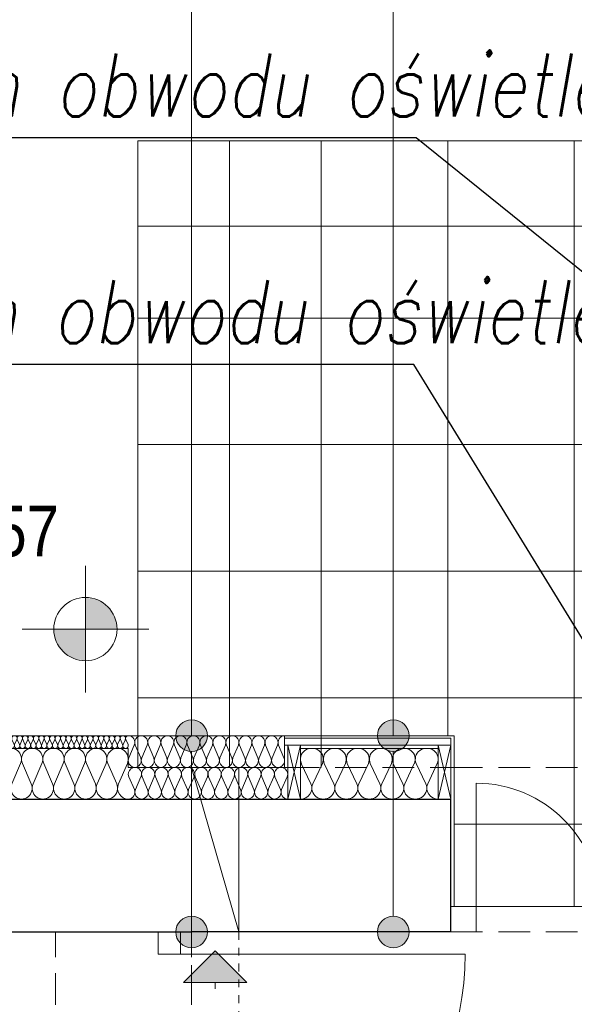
# Model space of a CAD drawing. Extents: x -558982 to 5119495, y -5290134 to 97908.
# Tile 241 of 256: x -429291 to -427538, y -7069 to -3958. Entities that reach past the tile are written whole.
import ezdxf
from ezdxf import colors
from ezdxf.entities.mleader import LeaderData, LeaderLine
from ezdxf.math import Vec2, Vec3

# ---------------------------------------------------------------- set-up
doc = ezdxf.new("R2010")
doc.units = 0
doc.header["$MEASUREMENT"] = 0
doc.linetypes.add('Hidden Line', pattern=[50, 25, -25])
doc.linetypes.add('Krawędzie ukryte', pattern=[150, 100, -50])
for name, color, linetype, lineweight in [('$ IE_OPISY', 7, 'Continuous', 25), ('Arch drzwi_Nr_Pióra__10', 252, 'Continuous', 18), ('Arch ocieplenie_Nr_Pióra__44', 252, 'Continuous', 13), ('Arch ocieplenie_Nr_Pióra__9', 252, 'Continuous', 13), ('Arch opisy_Nr_Pióra__21', 252, 'Continuous', 9), ('Arch wykończenie_Nr_Pióra__3', 252, 'Continuous', 18), ('Arch wykończenie_Nr_Pióra__81', 252, 'Continuous', 9), ('Arch wykończenie_Nr_Pióra__9', 252, 'Continuous', 13), ('Inwent Izolacje_Nr_Pióra__2', 252, 'Continuous', 13), ('INWENT RZĘDNE_Nr_Pióra__21', 252, 'Continuous', 9), ('INWENT. OKNA_Nr_Pióra__5', 252, 'Continuous', 13), ('INWENT.ŚCIANY_Nr_Pióra__1', 252, 'Continuous', 25), ('INWENT.ŚCIANY_Nr_Pióra__2', 252, 'Continuous', 13), ('INWENT.ŚCIANY_Nr_Pióra__21', 252, 'Continuous', 9), ('Istniejące kominy_Nr_Pióra__21', 252, 'Continuous', 9), ('Istniejące schody_Nr_Pióra__5', 252, 'Continuous', 13), ('Istniejące stropy_Nr_Pióra__5', 252, 'Continuous', 13)]:
    doc.layers.add(name, color=color, linetype=linetype, lineweight=lineweight)
for name, color, linetype in [('Arch ocieplenie', 252, 'Continuous'), ('Arch opisy', 252, 'Continuous'), ('Inwent Izolacje', 252, 'Continuous'), ('INWENT RZĘDNE', 252, 'Continuous'), ('Istniejące kominy', 252, 'Continuous')]:
    doc.layers.add(name, color=color, linetype=linetype)
doc.styles.add('GENERATED_STYLE_2', font='ARIALN.TTF')
doc.styles.add('ROMANS', font='romans.shx', dxfattribs={"width": 0.85})

# ---------------------------------------------------------------- blocks, each defined once
blk = doc.blocks.new('Izolacja cieplna 14_21', base_point=(-419904.9, 37292.6))
at = {"layer": 'Arch ocieplenie_Nr_Pióra__9', "linetype": 'Continuous'}
for p, q in [((-420977.1, 37280.7), (-420984.2, 37264.5)), ((-420968.5, 37264.5), (-420975.7, 37280.7)), ((-420960, 37280.7), (-420967.1, 37264.5)), ((-420951.4, 37264.5), (-420958.5, 37280.7)), ((-420942.8, 37280.7), (-420949.9, 37264.5)), ((-420934.2, 37264.5), (-420941.4, 37280.7)), ((-420925.7, 37280.7), (-420932.8, 37264.5)), ((-420917.1, 37264.5), (-420924.2, 37280.7)), ((-420908.5, 37280.7), (-420915.7, 37264.5)), ((-420900, 37264.5), (-420907.1, 37280.7)), ((-420891.4, 37280.7), (-420898.5, 37264.5)), ((-420882.8, 37264.5), (-420889.9, 37280.7)), ((-420874.2, 37280.7), (-420881.4, 37264.5)), ((-420865.7, 37264.5), (-420872.8, 37280.7)), ((-420857.1, 37280.7), (-420864.2, 37264.5)), ((-420848.5, 37264.5), (-420855.7, 37280.7)), ((-420840, 37280.7), (-420847.1, 37264.5)), ((-420831.4, 37264.5), (-420838.5, 37280.7)), ((-420822.8, 37280.7), (-420829.9, 37264.5)), ((-420814.2, 37264.5), (-420821.4, 37280.7)), ((-420805.7, 37280.7), (-420812.8, 37264.5)), ((-420797.1, 37264.5), (-420804.2, 37280.7)), ((-420788.5, 37280.7), (-420795.7, 37264.5)), ((-420780, 37264.5), (-420787.1, 37280.7)), ((-420771.4, 37280.7), (-420778.5, 37264.5)), ((-420762.8, 37264.5), (-420769.9, 37280.7)), ((-420754.2, 37280.7), (-420761.4, 37264.5)), ((-420745.7, 37264.5), (-420752.8, 37280.7)), ((-420737.1, 37280.7), (-420744.2, 37264.5)), ((-420728.5, 37264.5), (-420735.7, 37280.7)), ((-420720, 37280.7), (-420727.1, 37264.5)), ((-420711.4, 37264.5), (-420718.5, 37280.7)), ((-420702.8, 37280.7), (-420709.9, 37264.5)), ((-420694.2, 37264.5), (-420701.4, 37280.7)), ((-420685.7, 37280.7), (-420692.8, 37264.5)), ((-420677.1, 37264.5), (-420684.2, 37280.7)), ((-420668.5, 37280.7), (-420675.7, 37264.5)), ((-420660, 37264.5), (-420667.1, 37280.7)), ((-420651.4, 37280.7), (-420658.5, 37264.5)), ((-420642.8, 37264.5), (-420649.9, 37280.7)), ((-420634.2, 37280.7), (-420641.4, 37264.5)), ((-420625.7, 37264.5), (-420632.8, 37280.7)), ((-420617.1, 37280.7), (-420624.2, 37264.5)), ((-420608.5, 37264.5), (-420615.7, 37280.7)), ((-420600, 37280.7), (-420607.1, 37264.5)), ((-420591.4, 37264.5), (-420598.5, 37280.7)), ((-420582.8, 37280.7), (-420589.9, 37264.5)), ((-420574.2, 37264.5), (-420581.4, 37280.7)), ((-420565.7, 37280.7), (-420572.8, 37264.5)), ((-420557.1, 37264.5), (-420564.2, 37280.7)), ((-420548.5, 37280.7), (-420555.7, 37264.5)), ((-420540, 37264.5), (-420547.1, 37280.7)), ((-420531.4, 37280.7), (-420538.5, 37264.5)), ((-420522.8, 37264.5), (-420529.9, 37280.7)), ((-420514.2, 37280.7), (-420521.4, 37264.5)), ((-420505.7, 37264.5), (-420512.8, 37280.7)), ((-420497.1, 37280.7), (-420504.2, 37264.5)), ((-420488.5, 37264.5), (-420495.7, 37280.7)), ((-420480, 37280.7), (-420487.1, 37264.5)), ((-420471.4, 37264.5), (-420478.5, 37280.7)), ((-420462.8, 37280.7), (-420469.9, 37264.5)), ((-420454.2, 37264.5), (-420461.4, 37280.7)), ((-420445.7, 37280.7), (-420452.8, 37264.5)), ((-420437.1, 37264.5), (-420444.2, 37280.7)), ((-420428.5, 37280.7), (-420435.7, 37264.5)), ((-420420, 37264.5), (-420427.1, 37280.7)), ((-420411.4, 37280.7), (-420418.5, 37264.5)), ((-420402.8, 37264.5), (-420409.9, 37280.7)), ((-420394.2, 37280.7), (-420401.4, 37264.5)), ((-420385.7, 37264.5), (-420392.8, 37280.7)), ((-420377.1, 37280.7), (-420384.2, 37264.5)), ((-420368.5, 37264.5), (-420375.7, 37280.7)), ((-420360, 37280.7), (-420367.1, 37264.5)), ((-420351.4, 37264.5), (-420358.5, 37280.7)), ((-420342.8, 37280.7), (-420349.9, 37264.5)), ((-420334.2, 37264.5), (-420341.4, 37280.7)), ((-420325.7, 37280.7), (-420332.8, 37264.5)), ((-420317.1, 37264.5), (-420324.2, 37280.7)), ((-420308.5, 37280.7), (-420315.7, 37264.5)), ((-420300, 37264.5), (-420307.1, 37280.7)), ((-420291.4, 37280.7), (-420298.5, 37264.5)), ((-420282.8, 37264.5), (-420289.9, 37280.7)), ((-420274.2, 37280.7), (-420281.4, 37264.5)), ((-420265.7, 37264.5), (-420272.8, 37280.7)), ((-420257.1, 37280.7), (-420264.2, 37264.5)), ((-420248.5, 37264.5), (-420255.7, 37280.7)), ((-420240, 37280.7), (-420247.1, 37264.5)), ((-420231.4, 37264.5), (-420238.5, 37280.7)), ((-420222.8, 37280.7), (-420229.9, 37264.5)), ((-420214.2, 37264.5), (-420221.4, 37280.7)), ((-420205.7, 37280.7), (-420212.8, 37264.5)), ((-420197.1, 37264.5), (-420204.2, 37280.7)), ((-420188.5, 37280.7), (-420195.7, 37264.5)), ((-420180, 37264.5), (-420187.1, 37280.7)), ((-420171.4, 37280.7), (-420178.5, 37264.5)), ((-420162.8, 37264.5), (-420169.9, 37280.7)), ((-420154.2, 37280.7), (-420161.4, 37264.5)), ((-420145.7, 37264.5), (-420152.8, 37280.7)), ((-420137.1, 37280.7), (-420144.2, 37264.5)), ((-420128.5, 37264.5), (-420135.7, 37280.7)), ((-420120, 37280.7), (-420127.1, 37264.5)), ((-420111.4, 37264.5), (-420118.5, 37280.7)), ((-420102.8, 37280.7), (-420109.9, 37264.5)), ((-420094.2, 37264.5), (-420101.4, 37280.7)), ((-420085.7, 37280.7), (-420092.8, 37264.5)), ((-420077.1, 37264.5), (-420084.2, 37280.7)), ((-420068.5, 37280.7), (-420075.7, 37264.5)), ((-420060, 37264.5), (-420067.1, 37280.7)), ((-420051.4, 37280.7), (-420058.5, 37264.5)), ((-420042.8, 37264.5), (-420049.9, 37280.7)), ((-420034.2, 37280.7), (-420041.4, 37264.5)), ((-420025.7, 37264.5), (-420032.8, 37280.7)), ((-420017.1, 37280.7), (-420024.2, 37264.5)), ((-420008.5, 37264.5), (-420015.7, 37280.7)), ((-420000, 37280.7), (-420007.1, 37264.5)), ((-419991.4, 37264.5), (-419998.5, 37280.7)), ((-419982.8, 37280.7), (-419989.9, 37264.5)), ((-419974.2, 37264.5), (-419981.4, 37280.7)), ((-419965.7, 37280.7), (-419972.8, 37264.5)), ((-419957.1, 37264.5), (-419964.2, 37280.7)), ((-419948.5, 37280.7), (-419955.7, 37264.5)), ((-419940, 37264.5), (-419947.1, 37280.7)), ((-419931.4, 37280.7), (-419938.5, 37264.5)), ((-419922.8, 37264.5), (-419929.9, 37280.7)), ((-419914.2, 37280.7), (-419921.4, 37264.5)), ((-419905.7, 37264.5), (-419912.8, 37280.7))]:
    blk.add_line(p, q, dxfattribs=at)
for centre, start_param, end_param in [((-420984.9, 37284.1), 2.7288, 4.712389), ((-420967.8, 37284.1), 2.7288, 6.695979), ((-420950.7, 37284.1), 2.7288, 6.695979), ((-420933.5, 37284.1), 2.7288, 6.695979), ((-420916.4, 37284.1), 2.7288, 6.695979), ((-420899.2, 37284.1), 2.7288, 6.695979), ((-420882.1, 37284.1), 2.7288, 6.695979), ((-420864.9, 37284.1), 2.7288, 6.695979), ((-420847.8, 37284.1), 2.7288, 6.695979), ((-420830.7, 37284.1), 2.7288, 6.695979), ((-420813.5, 37284.1), 2.7288, 6.695979), ((-420796.4, 37284.1), 2.7288, 6.695979), ((-420779.2, 37284.1), 2.7288, 6.695979), ((-420762.1, 37284.1), 2.7288, 6.695979), ((-420744.9, 37284.1), 2.7288, 6.695979), ((-420727.8, 37284.1), 2.7288, 6.695979), ((-420710.7, 37284.1), 2.7288, 6.695979), ((-420693.5, 37284.1), 2.7288, 6.695979), ((-420676.4, 37284.1), 2.7288, 6.695979), ((-420659.2, 37284.1), 2.7288, 6.695979), ((-420642.1, 37284.1), 2.7288, 6.695979), ((-420624.9, 37284.1), 2.7288, 6.695979), ((-420607.8, 37284.1), 2.7288, 6.695979), ((-420590.7, 37284.1), 2.7288, 6.695979), ((-420573.5, 37284.1), 2.7288, 6.695979), ((-420556.4, 37284.1), 2.7288, 6.695979), ((-420539.2, 37284.1), 2.7288, 6.695979), ((-420522.1, 37284.1), 2.7288, 6.695979), ((-420504.9, 37284.1), 2.7288, 6.695979), ((-420487.8, 37284.1), 2.7288, 6.695979), ((-420470.7, 37284.1), 2.7288, 6.695979), ((-420453.5, 37284.1), 2.7288, 6.695979), ((-420436.4, 37284.1), 2.7288, 6.695979), ((-420419.2, 37284.1), 2.7288, 6.695979), ((-420402.1, 37284.1), 2.7288, 6.695979), ((-420384.9, 37284.1), 2.7288, 6.695979), ((-420367.8, 37284.1), 2.7288, 6.695979), ((-420350.7, 37284.1), 2.7288, 6.695979), ((-420333.5, 37284.1), 2.7288, 6.695979), ((-420316.4, 37284.1), 2.7288, 6.695979), ((-420299.2, 37284.1), 2.7288, 6.695979), ((-420282.1, 37284.1), 2.7288, 6.695979), ((-420264.9, 37284.1), 2.7288, 6.695979), ((-420247.8, 37284.1), 2.7288, 6.695979), ((-420230.7, 37284.1), 2.7288, 6.695979), ((-420213.5, 37284.1), 2.7288, 6.695979), ((-420196.4, 37284.1), 2.7288, 6.695979), ((-420179.2, 37284.1), 2.7288, 6.695979), ((-420162.1, 37284.1), 2.7288, 6.695979), ((-420144.9, 37284.1), 2.7288, 6.695979), ((-420127.8, 37284.1), 2.7288, 6.695979), ((-420110.7, 37284.1), 2.7288, 6.695979), ((-420093.5, 37284.1), 2.7288, 6.695979), ((-420076.4, 37284.1), 2.7288, 6.695979), ((-420059.2, 37284.1), 2.7288, 6.695979), ((-420042.1, 37284.1), 2.7288, 6.695979), ((-420024.9, 37284.1), 2.7288, 6.695979), ((-420007.8, 37284.1), 2.7288, 6.695979), ((-419990.7, 37284.1), 2.7288, 6.695979), ((-419973.5, 37284.1), 2.7288, 6.695979), ((-419956.4, 37284.1), 2.7288, 6.695979), ((-419939.2, 37284.1), 2.7288, 6.695979), ((-419922.1, 37284.1), 2.7288, 6.695979), ((-419904.9, 37284.1), 4.712389, 6.695979), ((-420976.4, 37261.1), 5.870392, 9.837571), ((-420959.2, 37261.1), 5.870392, 9.837571), ((-420942.1, 37261.1), 5.870392, 9.837571), ((-420924.9, 37261.1), 5.870392, 9.837571), ((-420907.8, 37261.1), 5.870392, 9.837571), ((-420890.7, 37261.1), 5.870392, 9.837571), ((-420873.5, 37261.1), 5.870392, 9.837571), ((-420856.4, 37261.1), 5.870392, 9.837571), ((-420839.2, 37261.1), 5.870392, 9.837571), ((-420822.1, 37261.1), 5.870392, 9.837571), ((-420804.9, 37261.1), 5.870392, 9.837571), ((-420787.8, 37261.1), 5.870392, 9.837571), ((-420770.7, 37261.1), 5.870392, 9.837571), ((-420753.5, 37261.1), 5.870392, 9.837571), ((-420736.4, 37261.1), 5.870392, 9.837571), ((-420719.2, 37261.1), 5.870392, 9.837571), ((-420702.1, 37261.1), 5.870392, 9.837571), ((-420684.9, 37261.1), 5.870392, 9.837571), ((-420667.8, 37261.1), 5.870392, 9.837571), ((-420650.7, 37261.1), 5.870392, 9.837571), ((-420633.5, 37261.1), 5.870392, 9.837571), ((-420616.4, 37261.1), 5.870392, 9.837571), ((-420599.2, 37261.1), 5.870392, 9.837571), ((-420582.1, 37261.1), 5.870392, 9.837571), ((-420564.9, 37261.1), 5.870392, 9.837571), ((-420547.8, 37261.1), 5.870392, 9.837571), ((-420530.7, 37261.1), 5.870392, 9.837571), ((-420513.5, 37261.1), 5.870392, 9.837571), ((-420496.4, 37261.1), 5.870392, 9.837571), ((-420479.2, 37261.1), 5.870392, 9.837571), ((-420462.1, 37261.1), 5.870392, 9.837571), ((-420444.9, 37261.1), 5.870392, 9.837571), ((-420427.8, 37261.1), 5.870392, 9.837571), ((-420410.7, 37261.1), 5.870392, 9.837571), ((-420393.5, 37261.1), 5.870392, 9.837571), ((-420376.4, 37261.1), 5.870392, 9.837571), ((-420359.2, 37261.1), 5.870392, 9.837571), ((-420342.1, 37261.1), 5.870392, 9.837571), ((-420324.9, 37261.1), 5.870392, 9.837571), ((-420307.8, 37261.1), 5.870392, 9.837571), ((-420290.7, 37261.1), 5.870392, 9.837571), ((-420273.5, 37261.1), 5.870392, 9.837571), ((-420256.4, 37261.1), 5.870392, 9.837571), ((-420239.2, 37261.1), 5.870392, 9.837571), ((-420222.1, 37261.1), 5.870392, 9.837571), ((-420204.9, 37261.1), 5.870392, 9.837571), ((-420187.8, 37261.1), 5.870392, 9.837571), ((-420170.7, 37261.1), 5.870392, 9.837571), ((-420153.5, 37261.1), 5.870392, 9.837571), ((-420136.4, 37261.1), 5.870392, 9.837571), ((-420119.2, 37261.1), 5.870392, 9.837571), ((-420102.1, 37261.1), 5.870392, 9.837571), ((-420084.9, 37261.1), 5.870392, 9.837571), ((-420067.8, 37261.1), 5.870392, 9.837571), ((-420050.7, 37261.1), 5.870392, 9.837571), ((-420033.5, 37261.1), 5.870392, 9.837571), ((-420016.4, 37261.1), 5.870392, 9.837571), ((-419999.2, 37261.1), 5.870392, 9.837571), ((-419982.1, 37261.1), 5.870392, 9.837571), ((-419964.9, 37261.1), 5.870392, 9.837571), ((-419947.8, 37261.1), 5.870392, 9.837571), ((-419930.7, 37261.1), 5.870392, 9.837571), ((-419913.5, 37261.1), 5.870392, 9.837571)]:
    blk.add_ellipse(centre, major_axis=(-8.57, 0), ratio=0.992498, start_param=start_param, end_param=end_param, dxfattribs=at)
blk = doc.blocks.new('Izolacja cieplna 14_29', base_point=(-419410.9, 37292.6))
at = {"layer": 'Arch ocieplenie_Nr_Pióra__9', "linetype": 'Continuous'}
for p, q in [((-419886.1, 37262.8), (-419903.2, 37222.4)), ((-419865.5, 37222.4), (-419882.6, 37262.8)), ((-419844.9, 37262.8), (-419862, 37222.4)), ((-419824.3, 37222.4), (-419841.5, 37262.8)), ((-419803.8, 37262.8), (-419820.9, 37222.4)), ((-419783.2, 37222.4), (-419800.3, 37262.8)), ((-419762.6, 37262.8), (-419779.7, 37222.4)), ((-419742, 37222.4), (-419759.1, 37262.8)), ((-419721.4, 37262.8), (-419738.5, 37222.4)), ((-419700.8, 37222.4), (-419718, 37262.8)), ((-419680.2, 37262.8), (-419697.4, 37222.4)), ((-419659.7, 37222.4), (-419676.8, 37262.8)), ((-419639.1, 37262.8), (-419656.2, 37222.4)), ((-419618.5, 37222.4), (-419635.6, 37262.8)), ((-419597.9, 37262.8), (-419615, 37222.4)), ((-419577.3, 37222.4), (-419594.5, 37262.8)), ((-419556.7, 37262.8), (-419573.9, 37222.4)), ((-419536.2, 37222.4), (-419553.3, 37262.8)), ((-419515.6, 37262.8), (-419532.7, 37222.4)), ((-419495, 37222.4), (-419512.1, 37262.8)), ((-419474.4, 37262.8), (-419491.5, 37222.4)), ((-419453.8, 37222.4), (-419471, 37262.8)), ((-419433.2, 37262.8), (-419450.4, 37222.4)), ((-419412.7, 37222.4), (-419429.8, 37262.8))]:
    blk.add_line(p, q, dxfattribs=at)
for centre, start_param, end_param in [((-419904.9, 37271.3), 1.158004, 3.141593), ((-419863.8, 37271.3), 1.158004, 5.125183), ((-419822.6, 37271.3), 1.158004, 5.125183), ((-419781.4, 37271.3), 1.158004, 5.125183), ((-419740.3, 37271.3), 1.158004, 5.125183), ((-419699.1, 37271.3), 1.158004, 5.125183), ((-419657.9, 37271.3), 1.158004, 5.125183), ((-419616.8, 37271.3), 1.158004, 5.125183), ((-419575.6, 37271.3), 1.158004, 5.125183), ((-419534.4, 37271.3), 1.158004, 5.125183), ((-419493.3, 37271.3), 1.158004, 5.125183), ((-419452.1, 37271.3), 1.158004, 5.125183), ((-419410.9, 37271.3), 3.141593, 5.125182), ((-419884.4, 37213.9), 4.299595, 8.266775), ((-419843.2, 37213.9), 4.299595, 8.266775), ((-419802, 37213.9), 4.299595, 8.266775), ((-419760.9, 37213.9), 4.299595, 8.266775), ((-419719.7, 37213.9), 4.299595, 8.266775), ((-419678.5, 37213.9), 4.299595, 8.266775), ((-419637.4, 37213.9), 4.299595, 8.266775), ((-419596.2, 37213.9), 4.299595, 8.266775), ((-419555, 37213.9), 4.299595, 8.266775), ((-419513.8, 37213.9), 4.299595, 8.266775), ((-419472.7, 37213.9), 4.299595, 8.266775), ((-419431.5, 37213.9), 4.299595, 8.266775)]:
    blk.add_ellipse(centre, major_axis=(0, -21.3), ratio=0.967855, start_param=start_param, end_param=end_param, dxfattribs=at)
blk = doc.blocks.new('Izolacja cieplna 14_30', base_point=(-419360.9, 37092.6))
at = {"layer": 'Arch ocieplenie_Nr_Pióra__44', "linetype": 'Continuous'}
for p, q in [((-419357.9, 37204.9), (-419327.6, 37140.3)), ((-419321.5, 37140.3), (-419291.3, 37204.9)), ((-419285.2, 37204.9), (-419255, 37140.3)), ((-419248.9, 37140.3), (-419218.7, 37204.9)), ((-419212.5, 37204.9), (-419182.3, 37140.3)), ((-419176.2, 37140.3), (-419146, 37204.9)), ((-419139.9, 37204.9), (-419109.7, 37140.3)), ((-419103.6, 37140.3), (-419073.3, 37204.9)), ((-419067.2, 37204.9), (-419037, 37140.3)), ((-419030.9, 37140.3), (-419000.7, 37204.9)), ((-418994.6, 37204.9), (-418964.3, 37140.3)), ((-418958.2, 37140.3), (-418928, 37204.9))]:
    blk.add_line(p, q, dxfattribs=at)
for centre, start_param, end_param in [((-419324.6, 37218.6), 5.870392, 9.837571), ((-419251.9, 37218.6), 5.870392, 9.837571), ((-419179.3, 37218.6), 5.870392, 9.837571), ((-419106.6, 37218.6), 5.870392, 9.837571), ((-419033.9, 37218.6), 5.870392, 9.837571), ((-418961.3, 37218.6), 5.870392, 9.837571), ((-419360.9, 37126.6), 4.712389, 6.695979), ((-419288.3, 37126.6), 2.7288, 6.695979), ((-419215.6, 37126.6), 2.7288, 6.695979), ((-419142.9, 37126.6), 2.7288, 6.695979), ((-419070.3, 37126.6), 2.7288, 6.695979), ((-418997.6, 37126.6), 2.7288, 6.695979), ((-418924.9, 37126.6), 2.7288, 4.712389)]:
    blk.add_ellipse(centre, major_axis=(36.3, 0), ratio=0.936614, start_param=start_param, end_param=end_param, dxfattribs=at)
blk = doc.blocks.new('Izolacja cieplna 14_272', base_point=(-420984.9, 37092.6))
at = {"layer": 'Inwent Izolacje_Nr_Pióra__2', "linetype": 'Continuous'}
for p, q in [((-420982.1, 37204.9), (-420954, 37140.3)), ((-420948.4, 37140.3), (-420920.3, 37204.9)), ((-420914.6, 37204.9), (-420886.5, 37140.3)), ((-420880.9, 37140.3), (-420852.8, 37204.9)), ((-420847.1, 37204.9), (-420819, 37140.3)), ((-420813.4, 37140.3), (-420785.3, 37204.9)), ((-420779.6, 37204.9), (-420751.5, 37140.3)), ((-420745.9, 37140.3), (-420717.8, 37204.9)), ((-420712.1, 37204.9), (-420684, 37140.3)), ((-420678.4, 37140.3), (-420650.3, 37204.9)), ((-420644.6, 37204.9), (-420616.5, 37140.3)), ((-420610.9, 37140.3), (-420582.8, 37204.9)), ((-420577.1, 37204.9), (-420549, 37140.3)), ((-420543.4, 37140.3), (-420515.3, 37204.9)), ((-420509.6, 37204.9), (-420481.5, 37140.3)), ((-420475.9, 37140.3), (-420447.8, 37204.9)), ((-420442.1, 37204.9), (-420414, 37140.3)), ((-420408.4, 37140.3), (-420380.3, 37204.9)), ((-420374.6, 37204.9), (-420346.5, 37140.3)), ((-420340.9, 37140.3), (-420312.8, 37204.9)), ((-420307.1, 37204.9), (-420279, 37140.3)), ((-420273.4, 37140.3), (-420245.3, 37204.9)), ((-420239.6, 37204.9), (-420211.5, 37140.3)), ((-420205.9, 37140.3), (-420177.8, 37204.9)), ((-420172.1, 37204.9), (-420144, 37140.3)), ((-420138.4, 37140.3), (-420110.3, 37204.9)), ((-420104.6, 37204.9), (-420076.5, 37140.3)), ((-420070.9, 37140.3), (-420042.8, 37204.9)), ((-420037.1, 37204.9), (-420009, 37140.3)), ((-420003.4, 37140.3), (-419975.3, 37204.9)), ((-419969.6, 37204.9), (-419941.5, 37140.3)), ((-419935.9, 37140.3), (-419907.8, 37204.9))]:
    blk.add_line(p, q, dxfattribs=at)
for centre, start_param, end_param in [((-420951.2, 37218.6), 4.299595, 8.266775), ((-420883.7, 37218.6), 4.299595, 8.266775), ((-420816.2, 37218.6), 4.299595, 8.266775), ((-420748.7, 37218.6), 4.299595, 8.266775), ((-420681.2, 37218.6), 4.299595, 8.266775), ((-420613.7, 37218.6), 4.299595, 8.266775), ((-420546.2, 37218.6), 4.299595, 8.266775), ((-420478.7, 37218.6), 4.299595, 8.266775), ((-420411.2, 37218.6), 4.299595, 8.266775), ((-420343.7, 37218.6), 4.299595, 8.266775), ((-420276.2, 37218.6), 4.299595, 8.266775), ((-420208.7, 37218.6), 4.299595, 8.266775), ((-420141.2, 37218.6), 4.299595, 8.266775), ((-420073.7, 37218.6), 4.299595, 8.266775), ((-420006.2, 37218.6), 4.299595, 8.266775), ((-419938.7, 37218.6), 4.299595, 8.266775), ((-420984.9, 37126.6), 3.141593, 5.125182), ((-420917.4, 37126.6), 1.158004, 5.125183), ((-420849.9, 37126.6), 1.158004, 5.125183), ((-420782.4, 37126.6), 1.158004, 5.125183), ((-420714.9, 37126.6), 1.158004, 5.125183), ((-420647.4, 37126.6), 1.158004, 5.125183), ((-420579.9, 37126.6), 1.158004, 5.125183), ((-420512.4, 37126.6), 1.158004, 5.125183), ((-420444.9, 37126.6), 1.158004, 5.125183), ((-420377.4, 37126.6), 1.158004, 5.125183), ((-420309.9, 37126.6), 1.158004, 5.125183), ((-420242.4, 37126.6), 1.158004, 5.125183), ((-420174.9, 37126.6), 1.158004, 5.125183), ((-420107.4, 37126.6), 1.158004, 5.125183), ((-420039.9, 37126.6), 1.158004, 5.125183), ((-419972.4, 37126.6), 1.158004, 5.125183), ((-419904.9, 37126.6), 1.158004, 3.141593)]:
    blk.add_ellipse(centre, major_axis=(0, 34), ratio=0.991816, start_param=start_param, end_param=end_param, dxfattribs=at)
blk = doc.blocks.new('Izolacja cieplna 14_281', base_point=(-419904.9, 37092.6))
at = {"layer": 'Inwent Izolacje_Nr_Pióra__2', "linetype": 'Continuous'}
for p, q in [((-419903.2, 37162.8), (-419885.7, 37122.4)), ((-419882.2, 37122.4), (-419864.7, 37162.8)), ((-419861.2, 37162.8), (-419843.7, 37122.4)), ((-419840.2, 37122.4), (-419822.7, 37162.8)), ((-419819.2, 37162.8), (-419801.7, 37122.4)), ((-419798.2, 37122.4), (-419780.7, 37162.8)), ((-419777.2, 37162.8), (-419759.7, 37122.4)), ((-419756.2, 37122.4), (-419738.7, 37162.8)), ((-419735.2, 37162.8), (-419717.7, 37122.4)), ((-419714.2, 37122.4), (-419696.7, 37162.8)), ((-419693.2, 37162.8), (-419675.7, 37122.4)), ((-419672.2, 37122.4), (-419654.7, 37162.8)), ((-419651.2, 37162.8), (-419633.7, 37122.4)), ((-419630.2, 37122.4), (-419612.7, 37162.8)), ((-419609.2, 37162.8), (-419591.7, 37122.4)), ((-419588.2, 37122.4), (-419570.7, 37162.8)), ((-419567.2, 37162.8), (-419549.7, 37122.4)), ((-419546.2, 37122.4), (-419528.7, 37162.8)), ((-419525.2, 37162.8), (-419507.7, 37122.4)), ((-419504.2, 37122.4), (-419486.7, 37162.8)), ((-419483.2, 37162.8), (-419465.7, 37122.4)), ((-419462.2, 37122.4), (-419444.7, 37162.8)), ((-419441.2, 37162.8), (-419423.7, 37122.4)), ((-419420.2, 37122.4), (-419402.7, 37162.8))]:
    blk.add_line(p, q, dxfattribs=at)
for centre, start_param, end_param in [((-419883.9, 37171.3), 4.299595, 8.266775), ((-419841.9, 37171.3), 4.299595, 8.266775), ((-419799.9, 37171.3), 4.299595, 8.266775), ((-419757.9, 37171.3), 4.299595, 8.266775), ((-419715.9, 37171.3), 4.299595, 8.266775), ((-419673.9, 37171.3), 4.299595, 8.266775), ((-419631.9, 37171.3), 4.299595, 8.266775), ((-419589.9, 37171.3), 4.299595, 8.266775), ((-419547.9, 37171.3), 4.299595, 8.266775), ((-419505.9, 37171.3), 4.299595, 8.266775), ((-419463.9, 37171.3), 4.299595, 8.266775), ((-419421.9, 37171.3), 4.299595, 8.266775), ((-419904.9, 37113.9), 3.141593, 5.125182), ((-419862.9, 37113.9), 1.158004, 5.125183), ((-419820.9, 37113.9), 1.158004, 5.125183), ((-419778.9, 37113.9), 1.158004, 5.125183), ((-419736.9, 37113.9), 1.158004, 5.125183), ((-419694.9, 37113.9), 1.158004, 5.125183), ((-419652.9, 37113.9), 1.158004, 5.125183), ((-419610.9, 37113.9), 1.158004, 5.125183), ((-419568.9, 37113.9), 1.158004, 5.125183), ((-419526.9, 37113.9), 1.158004, 5.125183), ((-419484.9, 37113.9), 1.158004, 5.125183), ((-419442.9, 37113.9), 1.158004, 5.125183), ((-419400.9, 37113.9), 1.158004, 3.141593)]:
    blk.add_ellipse(centre, major_axis=(0, 21.3), ratio=0.987446, start_param=start_param, end_param=end_param, dxfattribs=at)
blk = doc.blocks.new('Linia_4', base_point=(-419629.9, 36612.6))
at = {"layer": 'Istniejące kominy_Nr_Pióra__21', "linetype": 'Continuous'}
blk.add_hatch(color=256, dxfattribs=at).paths.add_polyline_path([(-419629.9, 36612.6), (-419529.9, 36512.6), (-419729.9, 36512.6)], flags=0)
for p, q in [((-419629.9, 36612.6), (-419729.9, 36512.6)), ((-419629.9, 36612.6), (-419529.9, 36512.6)), ((-419529.9, 36512.6), (-419729.9, 36512.6)), ((-419629.9, 36512.6), (-419629.9, 36492.6))]:
    blk.add_line(p, q, dxfattribs=at)
blk = doc.blocks.new('Koty wysokościowe_6', base_point=(-420040.4, 37629.4))
at = {"layer": 'INWENT RZĘDNE_Nr_Pióra__21', "linetype": 'Continuous'}
for points in [[(-420040.4, 37629.4), (-419940.4, 37629.4), (-419948, 37667.7), (-419969.7, 37700.1), (-420002.2, 37721.8), (-420040.4, 37729.4)], [(-420040.4, 37629.4), (-420140.4, 37629.4), (-420132.8, 37591.2), (-420111.1, 37558.7), (-420078.7, 37537), (-420040.4, 37529.4)]]:
    blk.add_hatch(color=256, dxfattribs=at).paths.add_polyline_path(points, flags=0)
for p, q in [((-420040.4, 37429.4), (-420040.4, 37829.4)), ((-420240.4, 37629.4), (-419840.4, 37629.4))]:
    blk.add_line(p, q, dxfattribs=at)
blk.add_circle((-420040.4, 37629.4), 100, dxfattribs=at)
at = {"layer": 'INWENT RZĘDNE_Nr_Pióra__21', "insert": (-420541.9, 37829.4), "char_height": 160, "attachment_point": 7, "style": 'GENERATED_STYLE_2'}
blk.add_mtext('{-0,57}', dxfattribs=at)
blk = doc.blocks.new('Linia_56', base_point=(-419067.4, 36672.6))
at = {"layer": 'Arch opisy_Nr_Pióra__21', "linetype": 'Continuous'}
for points in [[(-419017.4, 37292.6), (-419021.2, 37311.7), (-419032.1, 37328), (-419048.3, 37338.8), (-419067.4, 37342.6), (-419086.6, 37338.8), (-419102.8, 37328), (-419113.6, 37311.7), (-419117.4, 37292.6), (-419113.6, 37273.5), (-419102.8, 37257.3), (-419086.6, 37246.4), (-419067.4, 37242.6), (-419048.3, 37246.4), (-419032.1, 37257.3), (-419021.2, 37273.5)], [(-419017.4, 36672.6), (-419021.2, 36691.7), (-419032.1, 36708), (-419048.3, 36718.8), (-419067.4, 36722.6), (-419086.6, 36718.8), (-419102.8, 36708), (-419113.6, 36691.7), (-419117.4, 36672.6), (-419113.6, 36653.5), (-419102.8, 36637.3), (-419086.6, 36626.4), (-419067.4, 36622.6), (-419048.3, 36626.4), (-419032.1, 36637.3), (-419021.2, 36653.5)]]:
    blk.add_hatch(color=256, dxfattribs=at).paths.add_polyline_path(points, flags=0)
blk.add_line((-419067.4, 36722.6), (-419067.4, 37242.6), dxfattribs=at)
for centre in [(-419067.4, 37292.6), (-419067.4, 36672.6)]:
    blk.add_circle(centre, 50, dxfattribs=at)
blk = doc.blocks.new('Linia_57', base_point=(-419067.4, 37292.6))
at = {"layer": 'Arch opisy_Nr_Pióra__21', "linetype": 'Continuous'}
blk.add_line((-419067.4, 37292.6), (-419067.4, 39802.4), dxfattribs=at)
blk.add_circle((-419067.4, 40102.4), 300, dxfattribs=at)
blk = doc.blocks.new('Linia_66', base_point=(-419704.9, 36672.6))
at = {"layer": 'Arch opisy_Nr_Pióra__21', "linetype": 'Continuous'}
for points in [[(-419654.9, 37292.6), (-419658.8, 37311.7), (-419669.6, 37328), (-419685.8, 37338.8), (-419704.9, 37342.6), (-419724.1, 37338.8), (-419740.3, 37328), (-419751.1, 37311.7), (-419754.9, 37292.6), (-419751.1, 37273.5), (-419740.3, 37257.3), (-419724.1, 37246.4), (-419704.9, 37242.6), (-419685.8, 37246.4), (-419669.6, 37257.3), (-419658.8, 37273.5)], [(-419654.9, 36672.6), (-419658.8, 36691.7), (-419669.6, 36708), (-419685.8, 36718.8), (-419704.9, 36722.6), (-419724.1, 36718.8), (-419740.3, 36708), (-419751.1, 36691.7), (-419754.9, 36672.6), (-419751.1, 36653.5), (-419740.3, 36637.3), (-419724.1, 36626.4), (-419704.9, 36622.6), (-419685.8, 36626.4), (-419669.6, 36637.3), (-419658.8, 36653.5)]]:
    blk.add_hatch(color=256, dxfattribs=at).paths.add_polyline_path(points, flags=0)
blk.add_line((-419704.9, 36722.6), (-419704.9, 37242.6), dxfattribs=at)
for centre in [(-419704.9, 37292.6), (-419704.9, 36672.6)]:
    blk.add_circle(centre, 50, dxfattribs=at)
blk = doc.blocks.new('Linia_67', base_point=(-419704.9, 37292.6))
at = {"layer": 'Arch opisy_Nr_Pióra__21', "linetype": 'Continuous'}
blk.add_line((-419704.9, 37292.6), (-419704.9, 39802.4), dxfattribs=at)
blk.add_circle((-419704.9, 40102.4), 300, dxfattribs=at)

msp = doc.modelspace()

# ---------------------------------------------------------------- linework, layer by layer
at = {"layer": 'Arch drzwi_Nr_Pióra__10', "linetype": 'Continuous'}
for p, q in [((-427847.5, -6370.6), (-427847.5, -6760.6)), ((-427847.5, -6760.6), (-427927.5, -6760.6)), ((-427847.5, -6760.6), (-427847.5, -6840.6)), ((-427847.5, -6840.6), (-427927.5, -6840.6))]:
    msp.add_line(p, q, dxfattribs=at)
msp.add_arc((-427847.5, -6760.6), 390, 0, 90, dxfattribs=at)
at = {"layer": 'Arch wykończenie_Nr_Pióra__3', "linetype": 'Continuous'}
for p, q in [((-428453.5, -6220.6), (-430147.5, -6220.6)), ((-428453.5, -6220.6), (-428453.5, -6320.6)), ((-428453.5, -6320.6), (-428443.5, -6320.6)), ((-428443.5, -6320.6), (-428443.5, -6420.6))]:
    msp.add_line(p, q, dxfattribs=at)
at = {"layer": 'Arch wykończenie_Nr_Pióra__81', "linetype": 'Continuous'}
for p, q in [((-428627.5, -4610.6), (-428627.5, -4340.6)), ((-428337.5, -4900.6), (-428337.5, -4340.6)), ((-427937.5, -4340.6), (-427937.5, -6220.6)), ((-427537.5, -4340.6), (-427537.5, -6760.6)), ((-428627.5, -4610.6), (-428917.5, -4610.6)), ((-428337.5, -4900.6), (-428917.5, -4900.6)), ((-423427.5, -5300.6), (-428917.5, -5300.6)), ((-423427.5, -5700.6), (-428917.5, -5700.6)), ((-424397.5, -6100.6), (-428917.5, -6100.6)), ((-426487.5, -6500.6), (-427917.5, -6500.6)), ((-427847.5, -6760.6), (-426557.5, -6760.6))]:
    msp.add_line(p, q, dxfattribs=at)
at = {"layer": 'Arch wykończenie_Nr_Pióra__9', "linetype": 'Continuous'}
for p, q in [((-428453.5, -6220.6), (-427917.5, -6220.6)), ((-427917.5, -6220.6), (-427917.5, -6760.6)), ((-428453.5, -6228.6), (-427927.5, -6228.6)), ((-428453.5, -6250.6), (-427927.5, -6250.6)), ((-428443.5, -6250.6), (-428443.5, -6420.6)), ((-428403.5, -6250.6), (-428443.5, -6250.6)), ((-428403.5, -6420.6), (-428443.5, -6250.6)), ((-428443.5, -6420.6), (-428403.5, -6250.6)), ((-428403.5, -6420.6), (-428403.5, -6250.6)), ((-427967.5, -6250.6), (-427967.5, -6420.6)), ((-427927.5, -6250.6), (-427967.5, -6250.6)), ((-427927.5, -6420.6), (-427967.5, -6250.6)), ((-427967.5, -6420.6), (-427927.5, -6250.6)), ((-427927.5, -6228.6), (-427927.5, -6250.6)), ((-427927.5, -6420.6), (-427927.5, -6250.6)), ((-428403.5, -6260.6), (-427967.5, -6260.6)), ((-428443.5, -6420.6), (-428403.5, -6420.6)), ((-427967.5, -6420.6), (-427927.5, -6420.6))]:
    msp.add_line(p, q, dxfattribs=at)
at = {"layer": 'INWENT. OKNA_Nr_Pióra__5', "linetype": 'Continuous'}
for p, q in [((-428852.5, -6840.6), (-428782.5, -6840.6)), ((-428852.5, -6910.6), (-428852.5, -6840.6)), ((-428782.5, -6910.6), (-428782.5, -6840.6)), ((-428852.5, -6910.6), (-428782.5, -6910.6)), ((-427882.5, -6910.6), (-428782.5, -6910.6))]:
    msp.add_line(p, q, dxfattribs=at)
msp.add_arc((-428782.5, -6910.6), 900, 270, 0, dxfattribs=at)
at = {"layer": 'INWENT.ŚCIANY_Nr_Pióra__1', "linetype": 'Continuous'}
for p, q in [((-430087.5, -6420.6), (-427927.5, -6420.6)), ((-427927.5, -6840.6), (-427927.5, -6420.6)), ((-430087.5, -6840.6), (-429177.5, -6840.6)), ((-429177.5, -6840.6), (-428747.5, -6840.6)), ((-427927.5, -6840.6), (-428747.5, -6840.6))]:
    msp.add_line(p, q, dxfattribs=at)
at = {"layer": 'INWENT.ŚCIANY_Nr_Pióra__2', "linetype": 'Continuous'}
for p, q in [((-430027.5, -6260.6), (-428947.5, -6260.6)), ((-428947.5, -6260.6), (-428947.5, -6320.6)), ((-428947.5, -6320.6), (-428453.5, -6320.6))]:
    msp.add_line(p, q, dxfattribs=at)
at = {"layer": 'INWENT.ŚCIANY_Nr_Pióra__2', "linetype": 'Krawędzie ukryte'}
msp.add_line((-428443.5, -6320.6), (-427927.5, -6320.6), dxfattribs=at)
at = {"layer": 'INWENT.ŚCIANY_Nr_Pióra__21', "linetype": 'Krawędzie ukryte'}
for p, q in [((-427927.5, -6320.6), (-426477.5, -6320.6)), ((-427927.5, -6840.6), (-426477.5, -6840.6))]:
    msp.add_line(p, q, dxfattribs=at)
at = {"layer": 'Istniejące kominy_Nr_Pióra__21', "linetype": 'Continuous'}
for p, q in [((-428747.5, -6320.6), (-428597.5, -6320.6)), ((-428747.5, -6840.6), (-428747.5, -6320.6)), ((-428747.5, -6320.6), (-428597.5, -6840.6)), ((-428597.5, -6320.6), (-428597.5, -6840.6)), ((-428597.5, -6840.6), (-428747.5, -6840.6))]:
    msp.add_line(p, q, dxfattribs=at)
at = {"layer": 'Istniejące kominy_Nr_Pióra__21', "linetype": 'Hidden Line'}
for p, q in [((-428747.5, -8720.6), (-428747.5, -6840.6)), ((-428597.5, -6840.6), (-428597.5, -8720.6))]:
    msp.add_line(p, q, dxfattribs=at)
at = {"layer": 'Istniejące schody_Nr_Pióra__5', "linetype": 'Continuous'}
for p, q in [((-428917.5, -4340.6), (-428917.5, -6320.6)), ((-423737.5, -4340.6), (-428917.5, -4340.6)), ((-428627.5, -4610.6), (-428627.5, -6320.6)), ((-423737.5, -4610.6), (-428627.5, -4610.6)), ((-423737.5, -4900.6), (-428337.5, -4900.6)), ((-428337.5, -4900.6), (-428337.5, -6320.6))]:
    msp.add_line(p, q, dxfattribs=at)
at = {"layer": 'Istniejące stropy_Nr_Pióra__5', "linetype": 'Krawędzie ukryte'}
for p, q in [((-429177.5, -8720.6), (-429177.5, -6840.6)), ((-428747.5, -8720.6), (-428747.5, -6840.6))]:
    msp.add_line(p, q, dxfattribs=at)

# ---------------------------------------------------------------- block references
at = {"layer": 'Arch ocieplenie', "color": 104, "linetype": 'Continuous', "lineweight": 13, "true_color": 0x029e21}
for name, p in [('Izolacja cieplna 14_21', (-428947.5, -6220.6)), ('Izolacja cieplna 14_29', (-428453.5, -6220.6)), ('Izolacja cieplna 14_30', (-428403.5, -6420.6))]:
    msp.add_blockref(name, p, dxfattribs=at)
at = {"layer": 'Arch opisy', "linetype": 'Continuous'}
for name, p in [('Linia_67', (-428747.5, -6220.6)), ('Linia_57', (-428110, -6220.6)), ('Linia_66', (-428747.5, -6840.6)), ('Linia_56', (-428110, -6840.6))]:
    msp.add_blockref(name, p, dxfattribs=at)
at = {"layer": 'Inwent Izolacje', "color": 104, "linetype": 'Continuous', "lineweight": 13, "true_color": 0x029e21}
for name, p in [('Izolacja cieplna 14_272', (-430027.5, -6420.6)), ('Izolacja cieplna 14_281', (-428947.5, -6420.6))]:
    msp.add_blockref(name, p, dxfattribs=at)
at = {"layer": 'INWENT RZĘDNE'}
msp.add_blockref('Koty wysokościowe_6', (-429083, -5883.7), dxfattribs=at)
at = {"layer": 'Istniejące kominy', "linetype": 'Continuous'}
msp.add_blockref('Linia_4', (-428672.5, -6900.6), dxfattribs=at)

# ---------------------------------------------------------------- leaders
at = {"layer": '$ IE_OPISY', "color": 7, "lineweight": 30}
ml = msp.add_multileader_mtext('Standard', dxfattribs=at)
ml.set_content('\\Q10;\\W0.8;zasilić z istn obwodu oświetleniowego', color=7, style='ROMANS')
ml.set_leader_properties()
ml.build(insert=Vec2(0, 0))
ml.multileader.update_dxf_attribs({"text_left_attachment_type": 6, "text_right_attachment_type": 6, "dogleg_length": 0.36, "arrow_head_size": 70})
ctx = ml.context
ctx.base_point, ctx.char_height, ctx.arrow_head_size, ctx.landing_gap_size, ctx.plane_origin = Vec3(-430661.2, -4330.8), 200, 70, 0.9, Vec3(-451752.8, -1961.3)
ctx.left_attachment, ctx.right_attachment = 6, 6
notes = []
notes.append((ctx, [(0, (1, 1, 0), (-428037.4, -4330.8), (-1, 0), 0.36, [(0, [(-425449.2, -6418.6)], 0, [])])]))
ctx.mtext.insert, ctx.mtext.rotation, ctx.mtext.width, ctx.mtext.defined_height, ctx.mtext.flow_direction = Vec3(-430660.3, -4064.2), 6.283185, 4429.801, 382.9, 5
ml = msp.add_multileader_mtext('Standard', dxfattribs=at)
ml.set_content('\\Q10;\\W0.8;zasilić z istn obwodu oświetleniowego', color=7, style='ROMANS')
ml.set_leader_properties()
ml.build(insert=Vec2(0, 0))
ml.multileader.update_dxf_attribs({"text_left_attachment_type": 6, "text_right_attachment_type": 6, "dogleg_length": 0.36, "arrow_head_size": 70})
ctx = ml.context
ctx.base_point, ctx.char_height, ctx.arrow_head_size, ctx.landing_gap_size, ctx.plane_origin = Vec3(-430668.4, -5047.1), 200, 70, 0.9, Vec3(-453506.1, -1961.3)
ctx.left_attachment, ctx.right_attachment = 6, 6
notes.append((ctx, [(0, (1, 1, 0), (-428044.6, -5047.1), (-1, 0), 0.36, [(0, [(-427202.5, -6418.6)], 0, [])])]))
ctx.mtext.insert, ctx.mtext.rotation, ctx.mtext.width, ctx.mtext.defined_height, ctx.mtext.flow_direction = Vec3(-430667.5, -4780.4), 6.283185, 4429.801, 382.9, 5
for ctx, leaders in notes:
    for number, flags, end, landing, length, lines in leaders:
        leader = LeaderData()
        leader.index, (leader.has_last_leader_line, leader.has_dogleg_vector, leader.attachment_direction) = number, flags
        leader.last_leader_point, leader.dogleg_vector, leader.dogleg_length = Vec3(end), Vec3(landing), length
        for number, points, colour, breaks in lines:
            line = LeaderLine()
            line.index, line.vertices, line.color, line.breaks = number, Vec3.list(points), colors.encode_raw_color(colour), breaks
            leader.lines.append(line)
        ctx.leaders.append(leader)

doc.saveas('drawing.dxf')
